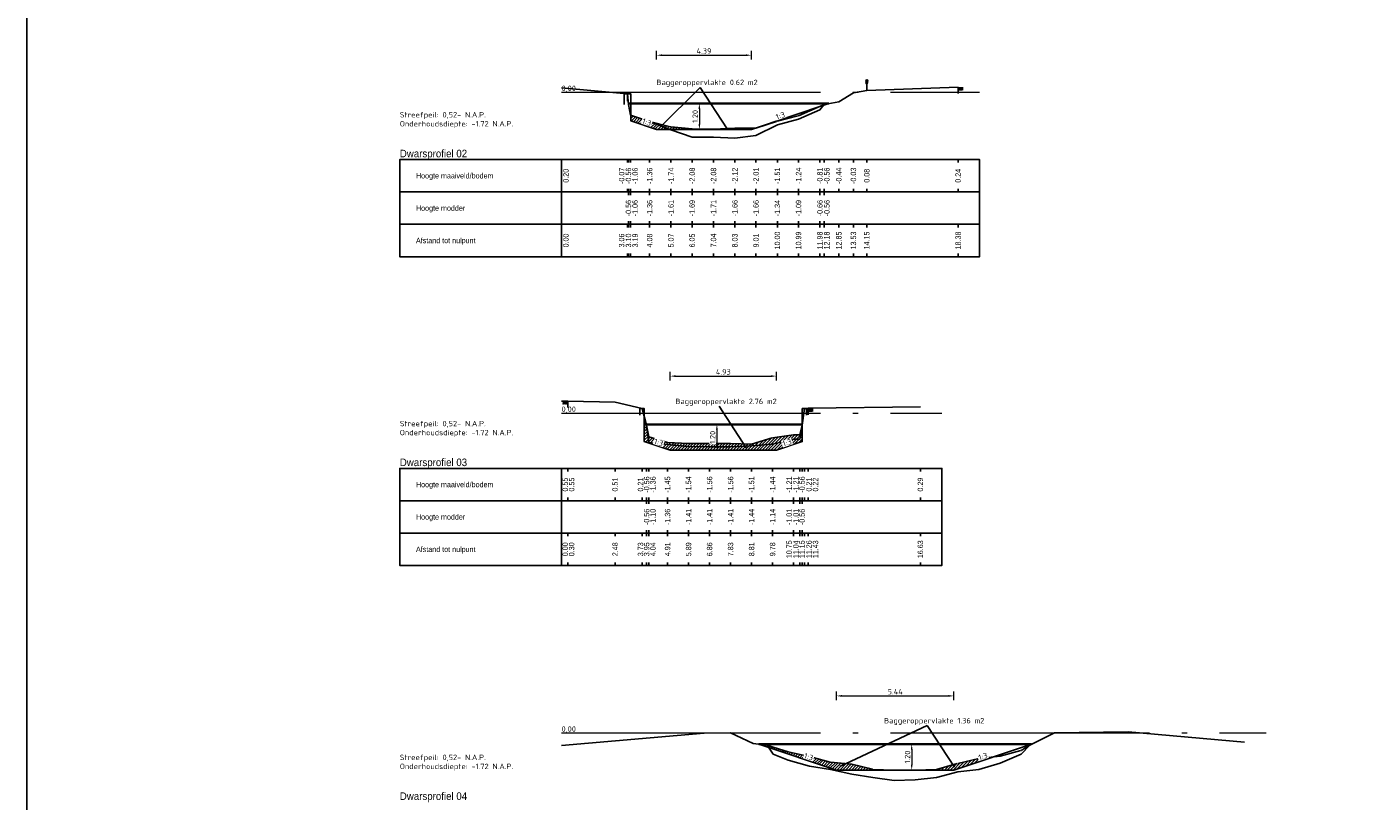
# Model space of a CAD drawing. Header units: metres. Extents: x 163463 to 198797, y 577287 to 592106.
# Tile 44 of 64: x 198163 to 198225, y 581925 to 581961. Entities that reach past the tile are written whole.
import ezdxf
from ezdxf.enums import TextEntityAlignment as Align

# ---------------------------------------------------------------- set-up
doc = ezdxf.new("R2010")
doc.units = ezdxf.units.M
doc.linetypes.add('AL-NAP_LIJN', pattern=[15.25, 12, -1.5, 0.25, -1.5])
doc.linetypes.add('MODDERLIJN', pattern=[2, 1, -1])
for name, color, linetype in [('0906-PRP_GESLOTVERH_EIND', 8, 'Continuous'), ('0907-PRP_OPENVERH_BEGIN', 8, 'Continuous'), ('0932-PRL_MODDERLIJN', 8, 'MODDERLIJN'), ('0934-PRP_BESCHOEIING', 8, 'Continuous'), ('0941-PRP_BOMENRIJ', 8, 'Continuous'), ('0942-PRP_MUUR', 8, 'Continuous'), ('0950-PRL_MAAIVELD', 8, 'Continuous'), ('0970-PRO_REFERENTIELIJN', 7, 'Continuous'), ('0971-PRO_BALKLIJN', 1, 'Continuous'), ('0973-PRO_PARAMETERS', 1, 'Continuous'), ('0974-PRO_AFSTAND', 1, 'Continuous'), ('0975-PRO_HOOGTE-MAAIVELD', 1, 'Continuous'), ('0976-PRO_HOOGTE-SLIBLAAG', 1, 'Continuous'), ('baggerarcering', 1, 'Continuous'), ('baggeroppervlak', 7, 'Continuous'), ('Legger', 2, 'Continuous'), ('Teksten', 7, 'Continuous')]:
    doc.layers.add(name, color=color, linetype=linetype)
doc.layers.add('N-WA-WH-GRONDWATERLIJN-G', color=150, linetype='AL-GRONDWATERLIJN', lineweight=35)
doc.layers.add('X-XX-AL-NAP-G', color=7, linetype='AL-NAP_LIJN', lineweight=18)
doc.styles.add('NLCS-ISO', font='NLCS-ISO.ttf')
doc.styles.add('NLCS-ISO-M100-T25', font='NLCS-ISO.ttf', dxfattribs={"height": 0.25})
doc.styles.add('StagCAD', font='txt', dxfattribs={"width": 0.96})
doc.linetypes.add('AL-GRONDWATERLIJN', pattern='A,6,[32,NLCS.SHX,S=1,R=0,X=0,Y=0],6', length=12)
doc.dimstyles.new('NLCS-M100-T25-PIJL_l3_h1', dxfattribs={"dimscale": 0.1, "dimtxt": 0.25, "dimasz": 2.5, "dimexe": 2, "dimexo": 2, "dimgap": 0.7, "dimtad": 1, "dimzin": 0, "dimdsep": 46, "dimtxsty": 'NLCS-ISO-M100-T25', "dimcen": 2.5, "dimdle": 2, "dimclrd": 256, "dimclre": 256, "dimclrt": 256, "dimadec": 1, "dimazin": 0, "dimtfac": 1, "dimtofl": 0, "dimtmove": 1, "dimatfit": 0, "dimfxl": 2, "dimfxlon": 1, "dimtfill": 1, "dimtfillclr": 256, "dimtolj": 1, "dimtzin": 0, "dimlwd": 18, "dimlwe": 18, "dimarcsym": 0})
pattern_1 = [(45, (1056.58118, -4167.91118), (-0.067351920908, 0.067351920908), [])]
pattern_2 = [(45, (1081.61891, -4172.78374), (-0.067351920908, 0.067351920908), [])]

# ---------------------------------------------------------------- blocks, each defined once
blk = doc.blocks.new('PBESCH', base_point=(0, 1.5))
at = {"layer": '0934-PRP_BESCHOEIING'}
for points in [[(-0.15, 1, 0), (-0.15, 1.5, 0), (0.15, 1.5, 0), (0.15, 1, 0)], [(0, 1.5, 0), (0, 1.15, 0)]]:
    blk.add_polyline3d(points, dxfattribs=at)
blk = doc.blocks.new('PBMRIJ', base_point=(0, 1.5))
at = {"layer": '0941-PRP_BOMENRIJ'}
blk.add_polyline3d([(0, 1.5, 0), (0, 1.95, 0)], dxfattribs=at)
for centre, radius in [((0, 1.95), 0.05), ((0, 1.88), 0.04), ((0, 1.83), 0.03)]:
    blk.add_circle(centre, radius, dxfattribs=at)
for centre, radius, start, end in [((0, 1.95), 0.05, 180, 90), ((0, 1.95), 0.05, 90, 180), ((0, 1.88), 0.04, 180, 90), ((0, 1.88), 0.04, 90, 180), ((0, 1.83), 0.03, 180, 90), ((0, 1.83), 0.03, 90, 180)]:
    blk.add_arc(centre, radius, start, end, dxfattribs=at)
blk = doc.blocks.new('POVHDB', base_point=(0, 1.5))
at = {"layer": '0907-PRP_OPENVERH_BEGIN'}
for points in [[(0, 1.5, 0), (0, 1.2, 0)], [(0, 1.46, 0), (0.24, 1.46, 0)], [(0.24, 1.42, 0), (0, 1.42, 0)], [(0, 1.38, 0), (0.24, 1.38, 0)], [(0.04, 1.5, 0), (0.04, 1.46, 0)], [(0.04, 1.42, 0), (0.04, 1.38, 0)], [(0.08, 1.46, 0), (0.08, 1.42, 0)], [(0.08, 1.38, 0), (0.08, 1.34, 0)], [(0.12, 1.5, 0), (0.12, 1.46, 0)], [(0.12, 1.42, 0), (0.12, 1.38, 0)], [(0.16, 1.46, 0), (0.16, 1.42, 0)], [(0.16, 1.38, 0), (0.16, 1.34, 0)], [(0.2, 1.5, 0), (0.2, 1.46, 0)], [(0.2, 1.42, 0), (0.2, 1.38, 0)]]:
    blk.add_polyline3d(points, dxfattribs=at)
blk = doc.blocks.new('PGVHDE', base_point=(0, 1.5))
at = {"layer": '0906-PRP_GESLOTVERH_EIND'}
for points in [[(-0.12, 1.5, 0), (-0.24, 1.38, 0)], [(-0.2, 1.5, 0), (-0.24, 1.46, 0)], [(-0.24, 1.5, 0), (-0.1, 1.36, 0)], [(-0.02, 1.36, 0), (-0.16, 1.5, 0), (-0.24, 1.42, 0)], [(-0.24, 1.46, 0), (-0.14, 1.36, 0)], [(-0.18, 1.36, 0), (-0.24, 1.42, 0)], [(-0.24, 1.38, 0), (-0.22, 1.36, 0)], [(-0.08, 1.5, 0), (-0.22, 1.36, 0)], [(-0.06, 1.36, 0), (-0.2, 1.5, 0)], [(-0.18, 1.36, 0), (-0.04, 1.5, 0)], [(0, 1.5, 0), (-0.14, 1.36, 0)], [(-0.12, 1.5, 0), (0, 1.38, 0)], [(-0.1, 1.36, 0), (0, 1.46, 0)], [(-0.08, 1.5, 0), (0, 1.42, 0)], [(-0.06, 1.36, 0), (0, 1.42, 0)], [(-0.04, 1.5, 0), (0, 1.46, 0)], [(0, 1.38, 0), (-0.02, 1.36, 0)], [(0, 1.5, 0), (0, 1.2, 0)]]:
    blk.add_polyline3d(points, dxfattribs=at)
blk = doc.blocks.new('PMUUR', base_point=(0, 1.5))
at = {"layer": '0942-PRP_MUUR'}
blk.add_polyline3d([(-0.1, 1.2, 0), (-0.1, 1.5, 0), (0.1, 1.5, 0), (0.1, 1.2, 0)], dxfattribs=at)
blk = doc.blocks.new('*D505')
at = {"lineweight": 18, "transparency": 16777216}
for p, q in [((198194.045, 581957.42), (198193.845, 581957.42)), ((198194.045, 581957.17), (198194.045, 581956.47)), ((198194.045, 581956.22), (198193.845, 581956.22))]:
    blk.add_line(p, q, dxfattribs=at)
at = {"transparency": 16777216}
for points in [[(198194.003, 581957.17), (198194.087, 581957.17), (198194.045, 581957.42)], [(198194.003, 581956.47), (198194.087, 581956.47), (198194.045, 581956.22)]]:
    blk.add_solid(points, dxfattribs=at)
at = {"transparency": 16777216, "insert": (198193.85, 581956.82), "char_height": 0.25, "attachment_point": 5, "rotation": 90, "style": 'NLCS-ISO-M100-T25', "bg_fill": 3, "box_fill_scale": 1.1, "bg_fill_color": 256, "bg_fill_true_color": 13158600, "bg_fill_transparency": 0}
blk.add_mtext('\\A1;1.20', dxfattribs=at)
at = {"layer": 'Defpoints', "color": 0, "transparency": 16777216}
for p in [(198194.045, 581957.42), (198194.045, 581956.22), (198194.045, 581956.22)]:
    blk.add_point(p, dxfattribs=at)
blk = doc.blocks.new('*D506')
at = {"lineweight": 18, "transparency": 16777216}
for p, q in [((198194.856, 581942.548), (198194.656, 581942.548)), ((198194.856, 581942.298), (198194.856, 581941.598)), ((198194.856, 581941.348), (198194.656, 581941.348))]:
    blk.add_line(p, q, dxfattribs=at)
at = {"transparency": 16777216}
for points in [[(198194.814, 581942.298), (198194.898, 581942.298), (198194.856, 581942.548)], [(198194.814, 581941.598), (198194.898, 581941.598), (198194.856, 581941.348)]]:
    blk.add_solid(points, dxfattribs=at)
at = {"transparency": 16777216, "insert": (198194.661, 581941.948), "char_height": 0.25, "attachment_point": 5, "rotation": 90, "style": 'NLCS-ISO-M100-T25', "bg_fill": 3, "box_fill_scale": 1.1, "bg_fill_color": 256, "bg_fill_true_color": 13158600, "bg_fill_transparency": 0}
blk.add_mtext('\\A1;1.20', dxfattribs=at)
at = {"layer": 'Defpoints', "color": 0, "transparency": 16777216}
for p in [(198194.856, 581942.548), (198194.856, 581941.348), (198194.856, 581941.348)]:
    blk.add_point(p, dxfattribs=at)
blk = doc.blocks.new('*D507')
at = {"lineweight": 18, "transparency": 16777216}
for p, q in [((198203.889, 581927.727), (198203.689, 581927.727)), ((198203.889, 581927.477), (198203.889, 581926.777)), ((198203.889, 581926.527), (198203.689, 581926.527))]:
    blk.add_line(p, q, dxfattribs=at)
at = {"transparency": 16777216}
for points in [[(198203.848, 581927.477), (198203.931, 581927.477), (198203.889, 581927.727)], [(198203.848, 581926.777), (198203.931, 581926.777), (198203.889, 581926.527)]]:
    blk.add_solid(points, dxfattribs=at)
at = {"transparency": 16777216, "insert": (198203.694, 581927.127), "char_height": 0.25, "attachment_point": 5, "rotation": 90, "style": 'NLCS-ISO-M100-T25', "bg_fill": 3, "box_fill_scale": 1.1, "bg_fill_color": 256, "bg_fill_true_color": 13158600, "bg_fill_transparency": 0}
blk.add_mtext('\\A1;1.20', dxfattribs=at)
at = {"layer": 'Defpoints', "color": 0, "transparency": 16777216}
for p in [(198203.889, 581927.727), (198203.889, 581926.527), (198203.889, 581926.527)]:
    blk.add_point(p, dxfattribs=at)
blk = doc.blocks.new('*D541')
at = {"lineweight": 18, "transparency": 16777216}
for p, q in [((198192.063, 581959.456), (198192.063, 581959.856)), ((198192.313, 581959.656), (198196.204, 581959.656)), ((198196.454, 581959.456), (198196.454, 581959.856))]:
    blk.add_line(p, q, dxfattribs=at)
at = {"transparency": 16777216}
for points in [[(198192.313, 581959.697), (198192.313, 581959.614), (198192.063, 581959.656)], [(198196.204, 581959.697), (198196.204, 581959.614), (198196.454, 581959.656)]]:
    blk.add_solid(points, dxfattribs=at)
at = {"layer": 'Defpoints', "color": 0, "transparency": 16777216}
for p in [(198196.454, 581959.656), (198192.063, 581956.22), (198196.454, 581956.22)]:
    blk.add_point(p, dxfattribs=at)
at = {"transparency": 16777216, "insert": (198194.259, 581959.851), "char_height": 0.25, "attachment_point": 5, "style": 'NLCS-ISO-M100-T25', "bg_fill": 3, "box_fill_scale": 1.1, "bg_fill_color": 256, "bg_fill_true_color": 13158600, "bg_fill_transparency": 0}
blk.add_mtext('\\A1;4.39', dxfattribs=at)
blk = doc.blocks.new('*D542')
at = {"lineweight": 18, "transparency": 16777216}
for p, q in [((198192.691, 581944.584), (198192.691, 581944.984)), ((198192.941, 581944.784), (198197.367, 581944.784)), ((198197.617, 581944.584), (198197.617, 581944.984))]:
    blk.add_line(p, q, dxfattribs=at)
at = {"transparency": 16777216}
for points in [[(198192.941, 581944.825), (198192.941, 581944.742), (198192.691, 581944.784)], [(198197.367, 581944.825), (198197.367, 581944.742), (198197.617, 581944.784)]]:
    blk.add_solid(points, dxfattribs=at)
at = {"layer": 'Defpoints', "color": 0, "transparency": 16777216}
for p in [(198197.617, 581944.784), (198192.691, 581941.348), (198197.617, 581941.348)]:
    blk.add_point(p, dxfattribs=at)
at = {"transparency": 16777216, "insert": (198195.154, 581944.979), "char_height": 0.25, "attachment_point": 5, "style": 'NLCS-ISO-M100-T25', "bg_fill": 3, "box_fill_scale": 1.1, "bg_fill_color": 256, "bg_fill_true_color": 13158600, "bg_fill_transparency": 0}
blk.add_mtext('\\A1;4.93', dxfattribs=at)
blk = doc.blocks.new('*D543')
at = {"lineweight": 18, "transparency": 16777216}
for p, q in [((198200.403, 581929.763), (198200.403, 581930.163)), ((198205.843, 581929.763), (198205.843, 581930.163)), ((198200.653, 581929.963), (198205.593, 581929.963))]:
    blk.add_line(p, q, dxfattribs=at)
at = {"transparency": 16777216}
for points in [[(198200.653, 581930.004), (198200.653, 581929.921), (198200.403, 581929.963)], [(198205.593, 581930.004), (198205.593, 581929.921), (198205.843, 581929.963)]]:
    blk.add_solid(points, dxfattribs=at)
at = {"layer": 'Defpoints', "color": 0, "transparency": 16777216}
for p in [(198205.843, 581929.963), (198200.403, 581926.527), (198205.843, 581926.527)]:
    blk.add_point(p, dxfattribs=at)
at = {"transparency": 16777216, "insert": (198203.123, 581930.158), "char_height": 0.25, "attachment_point": 5, "style": 'NLCS-ISO-M100-T25', "bg_fill": 3, "box_fill_scale": 1.1, "bg_fill_color": 256, "bg_fill_true_color": 13158600, "bg_fill_transparency": 0}
blk.add_mtext('\\A1;5.44', dxfattribs=at)

msp = doc.modelspace()

# ---------------------------------------------------------------- hatches: boundary and pattern name
at = {"layer": 'baggerarcering'}
h = msp.add_hatch(dxfattribs=at)
h.set_pattern_fill('ANSI31', color=256, scale=0.03)
h.set_pattern_definition(pattern_1)
h.paths.add_polyline_path([(198200.054, 581957.42), (198199.832, 581957.38), (198199.631, 581957.28), (198199.621, 581957.276)])
h = msp.add_hatch(dxfattribs=at)
h.set_pattern_fill('ANSI31', color=256, scale=0.03)
h.set_pattern_definition(pattern_1)
h.paths.add_polyline_path([(198191.739, 581956.58), (198190.863, 581956.875), (198190.863, 581956.62), (198192.063, 581956.22), (198196.454, 581956.22), (198196.634, 581956.28), (198195.69, 581956.28), (198194.7, 581956.23), (198193.709, 581956.25), (198192.729, 581956.33)])
h = msp.add_hatch(dxfattribs=at)
h.set_pattern_fill('ANSI31', color=256, scale=0.03)
h.set_pattern_definition([(45, (1051.5068, -4167.91118), (-0.067351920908, 0.067351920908), [])])
h.paths.add_polyline_path([(198198.817, 581942.598), (198198.804, 581942.508), (198198.701, 581942.058), (198198.411, 581942.058), (198197.437, 581941.928), (198196.464, 581941.628), (198195.49, 581941.658), (198194.517, 581941.658), (198193.543, 581941.658), (198192.57, 581941.708), (198191.697, 581941.968), (198191.601, 581942.508), (198191.491, 581942.912), (198191.491, 581941.748), (198192.691, 581941.348), (198197.617, 581941.348), (198198.817, 581941.748)])
h = msp.add_hatch(dxfattribs=at)
h.set_pattern_fill('ANSI31', color=256, scale=0.03)
h.set_pattern_definition(pattern_2)
h.paths.add_polyline_path([(198200.124, 581926.887), (198199.143, 581927.157), (198198.162, 581927.367), (198197.47, 581927.587), (198197.184, 581927.687), (198196.803, 581927.727), (198200.403, 581926.527), (198203.069, 581926.527), (198202.087, 581926.557), (198201.106, 581926.807)])
h = msp.add_hatch(dxfattribs=at)
h.set_pattern_fill('ANSI31', color=256, scale=0.03)
h.set_pattern_definition(pattern_2)
h.paths.add_polyline_path([(198207.651, 581927.13), (198207.005, 581927.057), (198206.023, 581926.837), (198205.042, 581926.557), (198204.298, 581926.527), (198205.843, 581926.527)])

# ---------------------------------------------------------------- linework, layer by layer
at = {"layer": '0932-PRL_MODDERLIJN'}
for points in [[(198191.739, 581956.58), (198192.729, 581956.33), (198193.709, 581956.25), (198194.7, 581956.23), (198195.69, 581956.28), (198196.67, 581956.28), (198197.661, 581956.6), (198198.641, 581956.85), (198199.631, 581957.28), (198199.832, 581957.38)], [(198191.601, 581942.508), (198191.697, 581941.968), (198192.57, 581941.708), (198193.543, 581941.658), (198194.517, 581941.658), (198195.49, 581941.658), (198196.464, 581941.628), (198197.437, 581941.928), (198198.411, 581942.058), (198198.701, 581942.058), (198198.804, 581942.508)], [(198197.184, 581927.687), (198197.47, 581927.587), (198198.162, 581927.367), (198199.143, 581927.157), (198200.124, 581926.887), (198201.106, 581926.807), (198202.087, 581926.557), (198203.069, 581926.527), (198204.05, 581926.517), (198205.042, 581926.557), (198206.023, 581926.837), (198207.005, 581927.057), (198207.986, 581927.167), (198208.967, 581927.437), (198209.362, 581927.687)]]:
    msp.add_lwpolyline(points, dxfattribs=at)
at = {"layer": '0950-PRL_MAAIVELD'}
for points in [[(198187.656, 581958.142), (198190.713, 581957.872), (198190.756, 581957.38), (198190.848, 581956.88), (198191.739, 581956.58), (198192.729, 581956.2), (198193.709, 581955.86), (198194.7, 581955.86), (198195.69, 581955.82), (198196.67, 581955.93), (198197.661, 581956.43), (198198.641, 581956.7), (198199.631, 581957.13), (198199.832, 581957.38), (198200.509, 581957.502), (198201.186, 581957.911), (198201.806, 581958.022), (198206.037, 581958.181)], [(198187.656, 581943.621), (198187.953, 581943.622), (198190.137, 581943.574), (198191.391, 581943.277), (198191.601, 581942.508), (198191.697, 581941.708), (198192.57, 581941.618), (198193.543, 581941.528), (198194.517, 581941.508), (198195.49, 581941.508), (198196.464, 581941.558), (198197.437, 581941.628), (198198.411, 581941.858), (198198.701, 581941.858), (198198.804, 581942.508), (198198.917, 581943.278), (198199.087, 581943.292), (198204.29, 581943.356)], [(198187.656, 581927.663), (198194.264, 581928.235), (198195.491, 581928.245), (198196.536, 581927.755), (198197.184, 581927.687), (198197.47, 581927.267), (198198.162, 581926.987), (198199.143, 581926.707), (198200.124, 581926.557), (198201.106, 581926.337), (198202.087, 581926.177), (198203.069, 581926.037), (198204.05, 581926.067), (198205.042, 581926.177), (198206.023, 581926.437), (198207.005, 581926.547), (198207.986, 581926.847), (198208.967, 581927.267), (198209.362, 581927.687), (198210.506, 581928.247), (198213.919, 581928.297), (198219.319, 581927.817)]]:
    msp.add_lwpolyline(points, dxfattribs=at)
at = {"layer": '0971-PRO_BALKLIJN'}
for points in [[(198187.656, 581954.82), (198187.656, 581950.32)], [(198180.156, 581953.32), (198187.656, 581953.32)], [(198187.656, 581953.32), (198206.037, 581953.32)], [(198206.037, 581953.32), (198207.037, 581953.32)], [(198180.156, 581951.82), (198187.656, 581951.82)], [(198187.656, 581951.82), (198206.037, 581951.82)], [(198206.037, 581951.82), (198207.037, 581951.82)], [(198187.656, 581940.508), (198187.656, 581936.008)], [(198180.156, 581939.008), (198187.656, 581939.008)], [(198187.656, 581939.008), (198204.29, 581939.008)], [(198204.29, 581939.008), (198205.29, 581939.008)], [(198180.156, 581937.508), (198187.656, 581937.508)], [(198187.656, 581937.508), (198204.29, 581937.508)], [(198204.29, 581937.508), (198205.29, 581937.508)]]:
    msp.add_lwpolyline(points, dxfattribs=at)
at = {"layer": '0973-PRO_PARAMETERS'}
for points in [[(198187.656, 581950.32), (198180.156, 581950.32), (198180.156, 581954.82), (198187.656, 581954.82)], [(198187.656, 581954.82), (198206.037, 581954.82)], [(198206.037, 581950.32), (198207.037, 581950.32), (198207.037, 581954.82), (198206.037, 581954.82)], [(198206.037, 581950.32), (198187.656, 581950.32)], [(198187.656, 581936.008), (198180.156, 581936.008), (198180.156, 581940.508), (198187.656, 581940.508)], [(198187.656, 581940.508), (198204.29, 581940.508)], [(198204.29, 581936.008), (198205.29, 581936.008), (198205.29, 581940.508), (198204.29, 581940.508)], [(198204.29, 581936.008), (198187.656, 581936.008)]]:
    msp.add_lwpolyline(points, dxfattribs=at)
at = {"layer": '0974-PRO_AFSTAND'}
for points in [[(198187.656, 581951.82), (198187.656, 581951.678)], [(198190.713, 581951.82), (198190.713, 581951.678)], [(198190.756, 581951.82), (198190.756, 581951.678)], [(198190.848, 581951.82), (198190.848, 581951.678)], [(198191.739, 581951.82), (198191.739, 581951.678)], [(198192.729, 581951.82), (198192.729, 581951.678)], [(198192.729, 581951.82), (198192.729, 581951.678)], [(198193.709, 581951.82), (198193.709, 581951.678)], [(198193.709, 581951.82), (198193.709, 581951.678)], [(198194.7, 581951.82), (198194.7, 581951.678)], [(198194.7, 581951.82), (198194.7, 581951.678)], [(198195.69, 581951.82), (198195.69, 581951.678)], [(198195.69, 581951.82), (198195.69, 581951.678)], [(198196.67, 581951.82), (198196.67, 581951.678)], [(198196.67, 581951.82), (198196.67, 581951.678)], [(198197.661, 581951.82), (198197.661, 581951.678)], [(198197.661, 581951.82), (198197.661, 581951.678)], [(198198.641, 581951.82), (198198.641, 581951.678)], [(198198.641, 581951.82), (198198.641, 581951.678)], [(198199.631, 581951.82), (198199.631, 581951.678)], [(198199.631, 581951.82), (198199.631, 581951.678)], [(198199.832, 581951.82), (198199.832, 581951.678)], [(198200.509, 581951.82), (198200.509, 581951.678)], [(198201.186, 581951.82), (198201.186, 581951.678)], [(198201.806, 581951.82), (198201.806, 581951.678)], [(198206.037, 581951.82), (198206.037, 581951.678)], [(198187.656, 581950.463), (198187.656, 581950.32)], [(198190.713, 581950.463), (198190.713, 581950.32)], [(198190.756, 581950.463), (198190.756, 581950.32)], [(198190.848, 581950.463), (198190.848, 581950.32)], [(198191.739, 581950.463), (198191.739, 581950.32)], [(198192.729, 581950.463), (198192.729, 581950.32)], [(198192.729, 581950.463), (198192.729, 581950.32)], [(198193.709, 581950.463), (198193.709, 581950.32)], [(198193.709, 581950.463), (198193.709, 581950.32)], [(198194.7, 581950.463), (198194.7, 581950.32)], [(198194.7, 581950.463), (198194.7, 581950.32)], [(198195.69, 581950.463), (198195.69, 581950.32)], [(198195.69, 581950.463), (198195.69, 581950.32)], [(198196.67, 581950.463), (198196.67, 581950.32)], [(198196.67, 581950.463), (198196.67, 581950.32)], [(198197.661, 581950.463), (198197.661, 581950.32)], [(198197.661, 581950.463), (198197.661, 581950.32)], [(198198.641, 581950.463), (198198.641, 581950.32)], [(198198.641, 581950.463), (198198.641, 581950.32)], [(198199.631, 581950.463), (198199.631, 581950.32)], [(198199.631, 581950.463), (198199.631, 581950.32)], [(198199.832, 581950.463), (198199.832, 581950.32)], [(198200.509, 581950.463), (198200.509, 581950.32)], [(198201.186, 581950.463), (198201.186, 581950.32)], [(198201.806, 581950.463), (198201.806, 581950.32)], [(198206.037, 581950.463), (198206.037, 581950.32)], [(198187.656, 581937.508), (198187.656, 581937.366)], [(198187.953, 581937.508), (198187.953, 581937.366)], [(198190.137, 581937.508), (198190.137, 581937.366)], [(198191.391, 581937.508), (198191.391, 581937.366)], [(198191.601, 581937.508), (198191.601, 581937.366)], [(198191.697, 581937.508), (198191.697, 581937.366)], [(198191.697, 581937.508), (198191.697, 581937.366)], [(198192.57, 581937.508), (198192.57, 581937.366)], [(198192.57, 581937.508), (198192.57, 581937.366)], [(198193.543, 581937.508), (198193.543, 581937.366)], [(198193.543, 581937.508), (198193.543, 581937.366)], [(198194.517, 581937.508), (198194.517, 581937.366)], [(198194.517, 581937.508), (198194.517, 581937.366)], [(198195.49, 581937.508), (198195.49, 581937.366)], [(198195.49, 581937.508), (198195.49, 581937.366)], [(198196.464, 581937.508), (198196.464, 581937.366)], [(198196.464, 581937.508), (198196.464, 581937.366)], [(198197.437, 581937.508), (198197.437, 581937.366)], [(198197.437, 581937.508), (198197.437, 581937.366)], [(198198.411, 581937.508), (198198.411, 581937.366)], [(198198.411, 581937.508), (198198.411, 581937.366)], [(198198.701, 581937.508), (198198.701, 581937.366)], [(198198.701, 581937.508), (198198.701, 581937.366)], [(198198.804, 581937.508), (198198.804, 581937.366)], [(198198.917, 581937.508), (198198.917, 581937.366)], [(198199.087, 581937.508), (198199.087, 581937.366)], [(198204.29, 581937.508), (198204.29, 581937.366)], [(198187.656, 581936.151), (198187.656, 581936.008)], [(198187.953, 581936.151), (198187.953, 581936.008)], [(198190.137, 581936.151), (198190.137, 581936.008)], [(198191.391, 581936.151), (198191.391, 581936.008)], [(198191.601, 581936.151), (198191.601, 581936.008)], [(198191.697, 581936.151), (198191.697, 581936.008)], [(198191.697, 581936.151), (198191.697, 581936.008)], [(198192.57, 581936.151), (198192.57, 581936.008)], [(198192.57, 581936.151), (198192.57, 581936.008)], [(198193.543, 581936.151), (198193.543, 581936.008)], [(198193.543, 581936.151), (198193.543, 581936.008)], [(198194.517, 581936.151), (198194.517, 581936.008)], [(198194.517, 581936.151), (198194.517, 581936.008)], [(198195.49, 581936.151), (198195.49, 581936.008)], [(198195.49, 581936.151), (198195.49, 581936.008)], [(198196.464, 581936.151), (198196.464, 581936.008)], [(198196.464, 581936.151), (198196.464, 581936.008)], [(198197.437, 581936.151), (198197.437, 581936.008)], [(198197.437, 581936.151), (198197.437, 581936.008)], [(198198.411, 581936.151), (198198.411, 581936.008)], [(198198.411, 581936.151), (198198.411, 581936.008)], [(198198.701, 581936.151), (198198.701, 581936.008)], [(198198.701, 581936.151), (198198.701, 581936.008)], [(198198.804, 581936.151), (198198.804, 581936.008)], [(198198.917, 581936.151), (198198.917, 581936.008)], [(198199.087, 581936.151), (198199.087, 581936.008)], [(198204.29, 581936.151), (198204.29, 581936.008)]]:
    msp.add_lwpolyline(points, dxfattribs=at)
at = {"layer": '0975-PRO_HOOGTE-MAAIVELD'}
for points in [[(198187.656, 581954.82), (198187.656, 581954.678)], [(198190.713, 581954.82), (198190.713, 581954.678)], [(198190.756, 581954.82), (198190.756, 581954.678)], [(198190.848, 581954.82), (198190.848, 581954.678)], [(198191.739, 581954.82), (198191.739, 581954.678)], [(198192.729, 581954.82), (198192.729, 581954.678)], [(198193.709, 581954.82), (198193.709, 581954.678)], [(198194.7, 581954.82), (198194.7, 581954.678)], [(198195.69, 581954.82), (198195.69, 581954.678)], [(198196.67, 581954.82), (198196.67, 581954.678)], [(198197.661, 581954.82), (198197.661, 581954.678)], [(198198.641, 581954.82), (198198.641, 581954.678)], [(198199.631, 581954.82), (198199.631, 581954.678)], [(198199.832, 581954.82), (198199.832, 581954.678)], [(198200.509, 581954.82), (198200.509, 581954.678)], [(198201.186, 581954.82), (198201.186, 581954.678)], [(198201.806, 581954.82), (198201.806, 581954.678)], [(198206.037, 581954.82), (198206.037, 581954.678)], [(198187.656, 581953.463), (198187.656, 581953.32)], [(198190.713, 581953.463), (198190.713, 581953.32)], [(198190.756, 581953.463), (198190.756, 581953.32)], [(198190.848, 581953.463), (198190.848, 581953.32)], [(198191.739, 581953.463), (198191.739, 581953.32)], [(198192.729, 581953.463), (198192.729, 581953.32)], [(198193.709, 581953.463), (198193.709, 581953.32)], [(198194.7, 581953.463), (198194.7, 581953.32)], [(198195.69, 581953.463), (198195.69, 581953.32)], [(198196.67, 581953.463), (198196.67, 581953.32)], [(198197.661, 581953.463), (198197.661, 581953.32)], [(198198.641, 581953.463), (198198.641, 581953.32)], [(198199.631, 581953.463), (198199.631, 581953.32)], [(198199.832, 581953.463), (198199.832, 581953.32)], [(198200.509, 581953.463), (198200.509, 581953.32)], [(198201.186, 581953.463), (198201.186, 581953.32)], [(198201.806, 581953.463), (198201.806, 581953.32)], [(198206.037, 581953.463), (198206.037, 581953.32)], [(198187.656, 581940.508), (198187.656, 581940.366)], [(198187.953, 581940.508), (198187.953, 581940.366)], [(198190.137, 581940.508), (198190.137, 581940.366)], [(198191.391, 581940.508), (198191.391, 581940.366)], [(198191.601, 581940.508), (198191.601, 581940.366)], [(198191.697, 581940.508), (198191.697, 581940.366)], [(198192.57, 581940.508), (198192.57, 581940.366)], [(198193.543, 581940.508), (198193.543, 581940.366)], [(198194.517, 581940.508), (198194.517, 581940.366)], [(198195.49, 581940.508), (198195.49, 581940.366)], [(198196.464, 581940.508), (198196.464, 581940.366)], [(198197.437, 581940.508), (198197.437, 581940.366)], [(198198.411, 581940.508), (198198.411, 581940.366)], [(198198.701, 581940.508), (198198.701, 581940.366)], [(198198.804, 581940.508), (198198.804, 581940.366)], [(198198.917, 581940.508), (198198.917, 581940.366)], [(198199.087, 581940.508), (198199.087, 581940.366)], [(198204.29, 581940.508), (198204.29, 581940.366)], [(198187.656, 581939.151), (198187.656, 581939.008)], [(198187.953, 581939.151), (198187.953, 581939.008)], [(198190.137, 581939.151), (198190.137, 581939.008)], [(198191.391, 581939.151), (198191.391, 581939.008)], [(198191.601, 581939.151), (198191.601, 581939.008)], [(198191.697, 581939.151), (198191.697, 581939.008)], [(198192.57, 581939.151), (198192.57, 581939.008)], [(198193.543, 581939.151), (198193.543, 581939.008)], [(198194.517, 581939.151), (198194.517, 581939.008)], [(198195.49, 581939.151), (198195.49, 581939.008)], [(198196.464, 581939.151), (198196.464, 581939.008)], [(198197.437, 581939.151), (198197.437, 581939.008)], [(198198.411, 581939.151), (198198.411, 581939.008)], [(198198.701, 581939.151), (198198.701, 581939.008)], [(198198.804, 581939.151), (198198.804, 581939.008)], [(198198.917, 581939.151), (198198.917, 581939.008)], [(198199.087, 581939.151), (198199.087, 581939.008)], [(198204.29, 581939.151), (198204.29, 581939.008)]]:
    msp.add_lwpolyline(points, dxfattribs=at)
at = {"layer": '0976-PRO_HOOGTE-SLIBLAAG'}
for points in [[(198190.756, 581953.32), (198190.756, 581953.178)], [(198190.848, 581953.32), (198190.848, 581953.178)], [(198191.739, 581953.32), (198191.739, 581953.178)], [(198192.729, 581953.32), (198192.729, 581953.178)], [(198193.709, 581953.32), (198193.709, 581953.178)], [(198194.7, 581953.32), (198194.7, 581953.178)], [(198195.69, 581953.32), (198195.69, 581953.178)], [(198196.67, 581953.32), (198196.67, 581953.178)], [(198197.661, 581953.32), (198197.661, 581953.178)], [(198198.641, 581953.32), (198198.641, 581953.178)], [(198199.631, 581953.32), (198199.631, 581953.178)], [(198199.832, 581953.32), (198199.832, 581953.178)], [(198190.756, 581951.963), (198190.756, 581951.82)], [(198190.848, 581951.963), (198190.848, 581951.82)], [(198191.739, 581951.963), (198191.739, 581951.82)], [(198192.729, 581951.963), (198192.729, 581951.82)], [(198193.709, 581951.963), (198193.709, 581951.82)], [(198194.7, 581951.963), (198194.7, 581951.82)], [(198195.69, 581951.963), (198195.69, 581951.82)], [(198196.67, 581951.963), (198196.67, 581951.82)], [(198197.661, 581951.963), (198197.661, 581951.82)], [(198198.641, 581951.963), (198198.641, 581951.82)], [(198199.631, 581951.963), (198199.631, 581951.82)], [(198199.832, 581951.963), (198199.832, 581951.82)], [(198191.601, 581939.008), (198191.601, 581938.866)], [(198191.697, 581939.008), (198191.697, 581938.866)], [(198192.57, 581939.008), (198192.57, 581938.866)], [(198193.543, 581939.008), (198193.543, 581938.866)], [(198194.517, 581939.008), (198194.517, 581938.866)], [(198195.49, 581939.008), (198195.49, 581938.866)], [(198196.464, 581939.008), (198196.464, 581938.866)], [(198197.437, 581939.008), (198197.437, 581938.866)], [(198198.411, 581939.008), (198198.411, 581938.866)], [(198198.701, 581939.008), (198198.701, 581938.866)], [(198198.804, 581939.008), (198198.804, 581938.866)], [(198191.601, 581937.651), (198191.601, 581937.508)], [(198191.697, 581937.651), (198191.697, 581937.508)], [(198192.57, 581937.651), (198192.57, 581937.508)], [(198193.543, 581937.651), (198193.543, 581937.508)], [(198194.517, 581937.651), (198194.517, 581937.508)], [(198195.49, 581937.651), (198195.49, 581937.508)], [(198196.464, 581937.651), (198196.464, 581937.508)], [(198197.437, 581937.651), (198197.437, 581937.508)], [(198198.411, 581937.651), (198198.411, 581937.508)], [(198198.701, 581937.651), (198198.701, 581937.508)], [(198198.804, 581937.651), (198198.804, 581937.508)]]:
    msp.add_lwpolyline(points, dxfattribs=at)
at = {"layer": 'baggeroppervlak'}
for p, q in [((198195.339, 581956.239), (198194.078, 581958.168)), ((198196.221, 581941.455), (198194.96, 581943.384)), ((198205.869, 581926.655), (198204.608, 581928.584))]:
    msp.add_line(p, q, dxfattribs=at)
msp.add_lwpolyline([(198287.686, 581996.846), (198162.87, 581996.846), (198162.87, 581884.838), (198287.686, 581884.838)], close=True, dxfattribs=at)
at = {"layer": 'baggeroppervlak', "flags": 128}
msp.add_lwpolyline([(198204.608, 581928.584), (198200.551, 581926.693)], dxfattribs=at)
at = {"layer": 'Legger', "flags": 128}
for points in [[(198190.863, 581957.38), (198190.863, 581956.62), (198192.063, 581956.22), (198196.454, 581956.22), (198200.054, 581957.42)], [(198191.491, 581942.977), (198191.491, 581941.748), (198192.691, 581941.348), (198197.617, 581941.348), (198198.817, 581941.748), (198198.817, 581942.978)], [(198196.803, 581927.727), (198200.403, 581926.527), (198205.843, 581926.527), (198209.443, 581927.727)]]:
    msp.add_lwpolyline(points, dxfattribs=at)
at = {"layer": 'N-WA-WH-GRONDWATERLIJN-G'}
for points in [[(198190.753, 581957.42), (198200.054, 581957.42)], [(198191.491, 581942.548), (198198.817, 581942.548)], [(198196.803, 581927.727), (198209.443, 581927.727)]]:
    msp.add_lwpolyline(points, dxfattribs=at)
at = {"layer": 'X-XX-AL-NAP-G'}
for points in [[(198187.656, 581957.94), (198207.037, 581957.94)], [(198187.656, 581943.068), (198205.29, 581943.068)], [(198187.656, 581928.247), (198220.319, 581928.247)]]:
    msp.add_lwpolyline(points, dxfattribs=at)

# ---------------------------------------------------------------- block references
at = {"layer": '0906-PRP_GESLOTVERH_EIND'}
msp.add_blockref('PGVHDE', (198187.953, 581943.622), dxfattribs=at)
at = {"layer": '0907-PRP_OPENVERH_BEGIN'}
for p in [(198206.037, 581958.181), (198199.087, 581943.292)]:
    msp.add_blockref('POVHDB', p, dxfattribs=at)
at = {"layer": '0934-PRP_BESCHOEIING'}
msp.add_blockref('PBESCH', (198190.713, 581957.872), dxfattribs=at)
at = {"layer": '0941-PRP_BOMENRIJ'}
msp.add_blockref('PBMRIJ', (198201.806, 581958.022), dxfattribs=at)
at = {"layer": '0942-PRP_MUUR'}
for p in [(198191.391, 581943.277), (198198.917, 581943.278)]:
    msp.add_blockref('PMUUR', p, dxfattribs=at)

# ---------------------------------------------------------------- texts
at = {"layer": '0970-PRO_REFERENTIELIJN', "char_height": 0.35, "width": 3.4272, "attachment_point": 7, "style": 'StagCAD'}
for s, insert in [('Dwarsprofiel 02  ', (198180.156, 581954.82)), ('Dwarsprofiel 03 ', (198180.156, 581940.508)), ('Dwarsprofiel 04  ', (198180.156, 581925.037))]:
    msp.add_mtext(s, dxfattribs=dict(at, insert=insert))
at = {"layer": '0973-PRO_PARAMETERS', "style": 'StagCAD', "width": 0.96}
for s, p in [('Hoogte maaiveld/bodem', (198180.906, 581954.07)), ('Hoogte modder', (198180.906, 581952.57)), ('Afstand tot nulpunt', (198180.906, 581951.07)), ('Hoogte maaiveld/bodem', (198180.906, 581939.758)), ('Hoogte modder', (198180.906, 581938.258)), ('Afstand tot nulpunt', (198180.906, 581936.758))]:
    msp.add_text(s, height=0.25, dxfattribs=at).set_placement(p, align=Align.MIDDLE_LEFT)
at = {"layer": '0974-PRO_AFSTAND', "style": 'StagCAD', "width": 0.96}
for s, p in [('0.00', (198187.856, 581951.07)), ('3.06', (198190.44, 581951.07)), ('3.10', (198190.756, 581951.07)), ('3.19', (198191.064, 581951.07)), ('4.08', (198191.739, 581951.07)), ('5.07', (198192.729, 581951.07)), ('5.07', (198192.729, 581951.07)), ('6.05', (198193.709, 581951.07)), ('6.05', (198193.709, 581951.07)), ('7.04', (198194.7, 581951.07)), ('7.04', (198194.7, 581951.07)), ('10.00', (198197.661, 581951.07)), ('10.00', (198197.661, 581951.07)), ('10.99', (198198.641, 581951.07)), ('10.99', (198198.641, 581951.07)), ('11.98', (198199.631, 581951.07)), ('11.98', (198199.631, 581951.07)), ('12.18', (198199.954, 581951.07)), ('12.85', (198200.509, 581951.07)), ('13.53', (198201.186, 581951.07)), ('14.15', (198201.806, 581951.07)), ('18.38', (198206.037, 581951.07)), ('8.03', (198195.69, 581951.07)), ('8.03', (198195.69, 581951.07)), ('9.01', (198196.67, 581951.07)), ('9.01', (198196.67, 581951.07)), ('0.00', (198187.825, 581936.758)), ('0.30', (198188.122, 581936.758)), ('2.48', (198190.137, 581936.758)), ('3.73', (198191.316, 581936.758)), ('3.95', (198191.601, 581936.758)), ('4.04', (198191.89, 581936.758)), ('4.04', (198191.89, 581936.758)), ('4.91', (198192.57, 581936.758)), ('4.91', (198192.57, 581936.758)), ('5.89', (198193.543, 581936.758)), ('5.89', (198193.543, 581936.758)), ('6.86', (198194.517, 581936.758)), ('6.86', (198194.517, 581936.758)), ('7.83', (198195.49, 581936.758)), ('7.83', (198195.49, 581936.758)), ('8.81', (198196.464, 581936.758)), ('8.81', (198196.464, 581936.758)), ('9.78', (198197.437, 581936.758)), ('9.78', (198197.437, 581936.758)), ('10.75', (198198.206, 581936.758)), ('10.75', (198198.206, 581936.758)), ('11.04', (198198.521, 581936.758)), ('11.04', (198198.521, 581936.758)), ('11.15', (198198.804, 581936.758)), ('11.26', (198199.125, 581936.758)), ('11.43', (198199.429, 581936.758)), ('16.63', (198204.29, 581936.758))]:
    msp.add_text(s, height=0.25, rotation=90, dxfattribs=at).set_placement(p, align=Align.MIDDLE)
at = {"layer": '0975-PRO_HOOGTE-MAAIVELD', "style": 'StagCAD', "width": 0.96}
for s, p in [('0.20', (198187.856, 581954.07)), ('-0.07', (198190.44, 581954.07)), ('-0.56', (198190.756, 581954.07)), ('-1.06', (198191.064, 581954.07)), ('-1.36', (198191.739, 581954.07)), ('-1.74', (198192.729, 581954.07)), ('-2.08', (198193.709, 581954.07)), ('-2.08', (198194.7, 581954.07)), ('-2.12', (198195.69, 581954.07)), ('-2.01', (198196.67, 581954.07)), ('-1.51', (198197.661, 581954.07)), ('-1.24', (198198.641, 581954.07)), ('-0.81', (198199.631, 581954.07)), ('-0.56', (198199.954, 581954.07)), ('-0.44', (198200.509, 581954.07)), ('-0.03', (198201.186, 581954.07)), ('0.08', (198201.806, 581954.07)), ('0.24', (198206.037, 581954.07)), ('0.55', (198187.825, 581939.758)), ('0.55', (198188.122, 581939.758)), ('0.51', (198190.137, 581939.758)), ('0.21', (198191.316, 581939.758)), ('-0.56', (198191.601, 581939.758)), ('-1.36', (198191.89, 581939.758)), ('-1.45', (198192.57, 581939.758)), ('-1.54', (198193.543, 581939.758)), ('-1.56', (198194.517, 581939.758)), ('-1.56', (198195.49, 581939.758)), ('-1.51', (198196.464, 581939.758)), ('-1.44', (198197.437, 581939.758)), ('-1.21', (198198.206, 581939.758)), ('-1.21', (198198.521, 581939.758)), ('-0.56', (198198.804, 581939.758)), ('0.21', (198199.125, 581939.758)), ('0.22', (198199.429, 581939.758)), ('0.29', (198204.29, 581939.758))]:
    msp.add_text(s, height=0.25, rotation=90, dxfattribs=at).set_placement(p, align=Align.MIDDLE)
at = {"layer": '0976-PRO_HOOGTE-SLIBLAAG', "style": 'StagCAD', "width": 0.96}
for s, p in [('-0.56', (198190.756, 581952.57)), ('-1.06', (198191.064, 581952.57)), ('-1.36', (198191.739, 581952.57)), ('-1.61', (198192.729, 581952.57)), ('-1.69', (198193.709, 581952.57)), ('-1.71', (198194.7, 581952.57)), ('-1.66', (198195.69, 581952.57)), ('-1.66', (198196.67, 581952.57)), ('-1.34', (198197.661, 581952.57)), ('-1.09', (198198.641, 581952.57)), ('-0.66', (198199.631, 581952.57)), ('-0.56', (198199.954, 581952.57)), ('-0.56', (198191.601, 581938.258)), ('-1.10', (198191.89, 581938.258)), ('-1.36', (198192.57, 581938.258)), ('-1.41', (198193.543, 581938.258)), ('-1.41', (198194.517, 581938.258)), ('-1.41', (198195.49, 581938.258)), ('-1.44', (198196.464, 581938.258)), ('-1.14', (198197.437, 581938.258)), ('-1.01', (198198.206, 581938.258)), ('-1.01', (198198.521, 581938.258)), ('-0.56', (198198.804, 581938.258))]:
    msp.add_text(s, height=0.25, rotation=90, dxfattribs=at).set_placement(p, align=Align.MIDDLE)
at = {"layer": 'baggeroppervlak', "style": 'NLCS-ISO'}
for s, p in [('Baggeroppervlakte 0.62 m2', (198194.4, 581958.199)), ('Baggeroppervlakte 2.76 m2', (198195.282, 581943.415)), ('Baggeroppervlakte 1.36 m2', (198204.93, 581928.615))]:
    msp.add_text(s, height=0.25, dxfattribs=at).set_placement(p, align=Align.BOTTOM_CENTER)
at = {"layer": 'Teksten', "char_height": 0.25, "width": 6.125, "attachment_point": 7, "style": 'NLCS-ISO'}
for s, insert in [('0,00 ', (198187.656, 581957.94)), ('Streefpeil: 0,52- N.A.P. Onderhoudsdiepte: -1.72 N.A.P.', (198180.156, 581956.28)), ('Streefpeil: 0,52- N.A.P. Onderhoudsdiepte: -1.72 N.A.P.', (198180.156, 581956.28)), ('0,00 ', (198187.656, 581943.068)), ('Streefpeil: 0,52- N.A.P. Onderhoudsdiepte: -1.72 N.A.P.', (198180.156, 581941.968)), ('0,00 ', (198187.656, 581928.247)), ('Streefpeil: 0,52- N.A.P. Onderhoudsdiepte: -1.72 N.A.P.', (198180.156, 581926.497))]:
    msp.add_mtext(s, dxfattribs=dict(at, insert=insert))

# ---------------------------------------------------------------- next in the draw order: texts
at = {"layer": 'baggeroppervlak', "char_height": 0.25, "width": 0.43481, "attachment_point": 8, "style": 'NLCS-ISO', "bg_fill": 3, "box_fill_scale": 1.1, "bg_fill_color": 256, "bg_fill_transparency": 0}
for insert, rotation in [((198197.838, 581956.734), 18.43495), ((198191.568, 581956.438), 341.56505), ((198192.12, 581941.591), 341.56505), ((198198.15, 581941.579), 18.43495), ((198199.074, 581927.023), 341.56505), ((198207.231, 581927.043), 18.43495)]:
    msp.add_mtext('1:3', dxfattribs=dict(at, insert=insert, rotation=rotation))

# ---------------------------------------------------------------- next in the draw order: dimensions: what is measured, and where the dimension line sits
for p1, p2, picture, middle in [((198194.045, 581957.42), (198194.045, 581956.22), '*D505', (198193.85, 581956.82)), ((198194.856, 581942.548), (198194.856, 581941.348), '*D506', (198194.661, 581941.948)), ((198203.889, 581927.727), (198203.889, 581926.527), '*D507', (198203.694, 581927.127))]:
    dim = msp.add_aligned_dim(p1=p1, p2=p2, distance=0, dimstyle='NLCS-M100-T25-PIJL_l3_h1')
    dim.commit()
    dim.dimension.update_dxf_attribs({"geometry": picture, "text_midpoint": middle})

# ---------------------------------------------------------------- next in the draw order: dimensions: what is measured, and where the dimension line sits
for base, p1, p2, picture, middle in [((198196.454, 581959.656), (198192.063, 581956.22), (198196.454, 581956.22), '*D541', (198194.259, 581959.851)), ((198197.617, 581944.784), (198192.691, 581941.348), (198197.617, 581941.348), '*D542', (198195.154, 581944.979)), ((198205.843, 581929.963), (198200.403, 581926.527), (198205.843, 581926.527), '*D543', (198203.123, 581930.158))]:
    dim = msp.add_linear_dim(base=base, p1=p1, p2=p2, dimstyle='NLCS-M100-T25-PIJL_l3_h1')
    dim.commit()
    dim.dimension.update_dxf_attribs({"geometry": picture, "text_midpoint": middle})

# ---------------------------------------------------------------- next in the draw order: linework, layer by layer
at = {"layer": 'baggeroppervlak', "flags": 128}
msp.add_lwpolyline([(198194.078, 581958.168), (198192.204, 581956.294)], dxfattribs=at)

doc.saveas('drawing.dxf')
